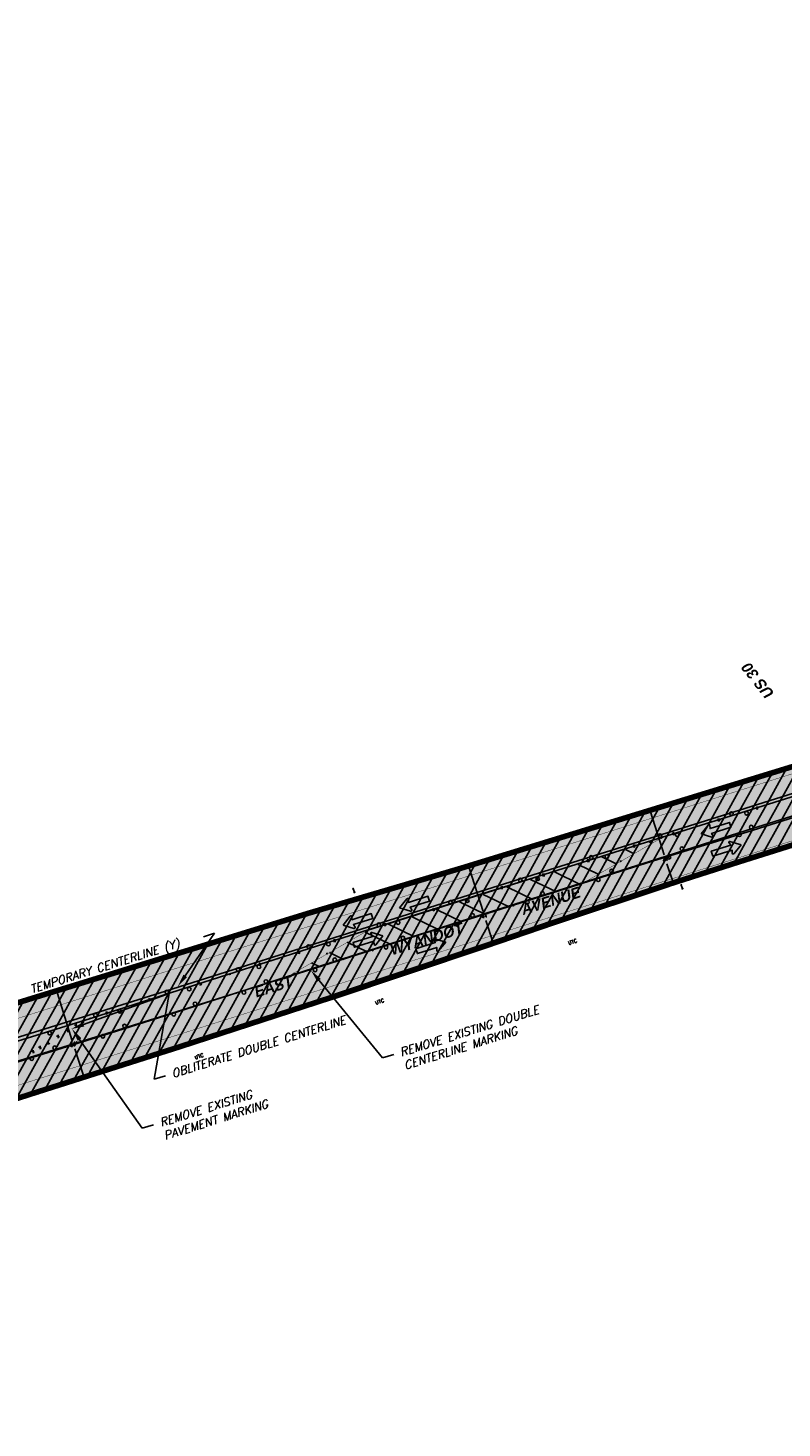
# Model space of a CAD drawing. Header units: feet. Extents: x 0 to 1837476, y 0 to 429622.
# Tile 14 of 33: x 1762995 to 1763408, y 426044 to 426810. Entities that reach past the tile are written whole.
import ezdxf
from ezdxf import colors
from ezdxf.entities.mleader import LeaderData, LeaderLine
from ezdxf.math import Vec2, Vec3

# ---------------------------------------------------------------- set-up
doc = ezdxf.new("R2010")
doc.units = ezdxf.units.FT
doc.header["$MEASUREMENT"] = 0
for name, color, linetype in [('A-DETL-ANNO', 2, 'Continuous'), ('C-ANNO-TABL-TITL', 4, 'Continuous'), ('C-PAVEMENT-MARKING', 4, 'Continuous'), ('C-PAVEMENT-REFLECTORS', 4, 'Continuous'), ('C-PROJECT LIMITS', 3, 'Continuous'), ('HATCH', 4, 'Continuous'), ('MOT HATCH PH 1', 4, 'Continuous'), ('MOT HATCH PH 2', 3, 'Continuous'), ('MOT HATCH PH 3', 1, 'Continuous'), ('SIGN', 7, 'Continuous')]:
    doc.layers.add(name, color=color, linetype=linetype)
doc.styles.add('BCI Existing', font='simplex.shx', dxfattribs={"width": 0.75, "oblique": 15, "height": 0.08, "bigfont": 'bigfont.shx'})
doc.styles.add('L100', font='simplex.shx', dxfattribs={"height": 0.1, "bigfont": 'bigfont.shx'})
doc.styles.add('Matchline', font='bold.shx', dxfattribs={"oblique": 10, "height": 0.18})
doc.styles.add('STATION', font='ROMANS.shx', dxfattribs={"oblique": 15})

msp = doc.modelspace()

# ---------------------------------------------------------------- hatches: boundary and pattern name
at = {"layer": 'C-PAVEMENT-MARKING', "transparency": 33554687}
h = msp.add_hatch(dxfattribs=at)
h.set_pattern_fill('ANSI31', color=256, scale=75, angle=109)
h.paths.add_polyline_path([(1763136.52, 426290.14), (1763180.89, 426315.68), (1763342.31, 426366.65), (1763298, 426341.32)])
at = {"layer": 'C-PAVEMENT-REFLECTORS', "transparency": 33554687}
h = msp.add_hatch(color=256, dxfattribs=at)
h.dxf.hatch_style = 1
h.paths.add_polyline_path([(1763342.01, 426366.11), (1763342.95, 426366.43), (1763342.63, 426367.37), (1763341.7, 426367.05)])
h = msp.add_hatch(color=256, dxfattribs=at)
h.dxf.hatch_style = 1
h.paths.add_polyline_path([(1763319.69, 426353.36), (1763320.63, 426353.68), (1763320.31, 426354.62), (1763319.37, 426354.3)])
h = msp.add_hatch(color=256, dxfattribs=at)
h.dxf.hatch_style = 1
h.paths.add_polyline_path([(1763345.21, 426355.5), (1763346.15, 426355.82), (1763345.84, 426356.76), (1763344.9, 426356.44)])
h = msp.add_hatch(color=256, dxfattribs=at)
h.dxf.hatch_style = 1
h.paths.add_polyline_path([(1763257.81, 426339.36), (1763258.74, 426339.67), (1763258.43, 426340.61), (1763257.49, 426340.3)])
h = msp.add_hatch(color=256, dxfattribs=at)
h.dxf.hatch_style = 1
h.paths.add_polyline_path([(1763297.57, 426340.39), (1763298.51, 426340.71), (1763298.2, 426341.65), (1763297.26, 426341.33)])
h = msp.add_hatch(color=256, dxfattribs=at)
h.dxf.hatch_style = 1
h.paths.add_polyline_path([(1763260.93, 426329.03), (1763261.86, 426329.35), (1763261.55, 426330.29), (1763260.61, 426329.97)])
h = msp.add_hatch(color=256, dxfattribs=at)
h.dxf.hatch_style = 1
h.paths.add_polyline_path([(1763180.48, 426315.05), (1763181.41, 426315.36), (1763181.1, 426316.3), (1763180.16, 426315.98)])
h = msp.add_hatch(color=256, dxfattribs=at)
h.dxf.hatch_style = 1
h.paths.add_polyline_path([(1763158.86, 426302.76), (1763159.8, 426303.08), (1763159.49, 426304.02), (1763158.55, 426303.7)])
h = msp.add_hatch(color=256, dxfattribs=at)
h.dxf.hatch_style = 1
h.paths.add_polyline_path([(1763183.87, 426304.51), (1763184.81, 426304.82), (1763184.5, 426305.76), (1763183.56, 426305.45)])
h = msp.add_hatch(color=256, dxfattribs=at)
h.dxf.hatch_style = 1
h.paths.add_polyline_path([(1763105.8, 426291.49), (1763106.74, 426291.8), (1763106.42, 426292.74), (1763105.48, 426292.43)])
h = msp.add_hatch(color=256, dxfattribs=at)
h.dxf.hatch_style = 1
h.paths.add_polyline_path([(1763136.46, 426289.78), (1763137.39, 426290.09), (1763137.08, 426291.03), (1763136.14, 426290.72)])
h = msp.add_hatch(color=256, dxfattribs=at)
h.dxf.hatch_style = 1
h.paths.add_polyline_path([(1763067.46, 426279.41), (1763068.4, 426279.72), (1763068.09, 426280.66), (1763067.15, 426280.35)])
h = msp.add_hatch(color=256, dxfattribs=at)
h.dxf.hatch_style = 1
h.paths.add_polyline_path([(1763108.97, 426281.1), (1763109.91, 426281.41), (1763109.59, 426282.35), (1763108.65, 426282.03)])
h = msp.add_hatch(color=256, dxfattribs=at)
h.dxf.hatch_style = 1
h.paths.add_polyline_path([(1763029.3, 426267.27), (1763030.24, 426267.59), (1763029.92, 426268.53), (1763028.99, 426268.21)])
h = msp.add_hatch(color=256, dxfattribs=at)
h.dxf.hatch_style = 1
h.paths.add_polyline_path([(1763032.38, 426256.81), (1763033.32, 426257.12), (1763033.01, 426258.06), (1763032.07, 426257.74)])
at = {"layer": 'HATCH', "true_color": 0xe7e8e9, "transparency": 33554457}
h = msp.add_hatch(color=254, dxfattribs=at)
h.dxf.hatch_style = 1
h.paths.add_polyline_path([(1760925.01, 425620.93), (1761185.21, 425702.35), (1761203.98, 425711.87), (1761219.39, 425720.27), (1761228.96, 425724.52), (1761251.35, 425731.04), (1761262.52, 425734.03), (1761281.08, 425738.04), (1761281.08, 425736.04), (1761301.08, 425736.04), (1761301.07, 425738.78), (1761302.12, 425738.99), (1761312.83, 425742.04), (1761397.96, 425768.83), (1761466.39, 425790.61), (1761562.38, 425821.41), (1761699.77, 425868.8), (1761756.39, 425888.42), (1761787.45, 425899.26), (1761818.41, 425910.67), (1761825.89, 425913.07), (1761843.43, 425919.36), (1761874.92, 425929.77), (1761912.84, 425941.83), (1761971.63, 425960.18), (1762008.95, 425971.74), (1762015.62, 425973.81), (1762017.99, 425966.17), (1762027.54, 425969.13), (1762025.17, 425976.77), (1762028.77, 425977.88), (1762090.66, 425997.08), (1762189.79, 426028.22), (1762250.38, 426047.37), (1762305.08, 426065.36), (1762391.07, 426092.17), (1762413.99, 426099.16), (1762414.53, 426077.68), (1762424.46, 426080.74), (1762423.85, 426102.16), (1762489.66, 426122.28), (1762572.1, 426147.24), (1762617.67, 426162.94), (1762621.84, 426154.67), (1762695.76, 426176.4), (1762709.46, 426180.41), (1762732.51, 426187.64), (1762748.94, 426191.7), (1762749.47, 426192.01), (1762749.65, 426192.88), (1762747.07, 426202.32), (1762894.03, 426247.08), (1763148.56, 426325.28), (1763232.65, 426350.13), (1763489.42, 426428.89), (1763677.45, 426490.96), (1763751.88, 426515.71), (1763797.08, 426530.13), (1763811.81, 426535.02), (1763811.75, 426534.42), (1763814.47, 426527.23), (1763945.11, 426567.8), (1763943.18, 426574.9), (1763971.62, 426583.36), (1764000.24, 426591.78), (1764070.84, 426612.65), (1764106.36, 426623), (1764144.31, 426634.01), (1764188.44, 426647.04), (1764231.09, 426659.62), (1764240.69, 426662.43), (1764350.53, 426694.46), (1764373.79, 426701.21), (1764494.76, 426738.55), (1764486.3, 426737.9), (1764483.37, 426738.18), (1764411.12, 426715.85), (1764408.46, 426724.46), (1764402.15, 426723.55), (1764402.16, 426723.57), (1764408.47, 426724.47), (1764411.12, 426715.87), (1764483.37, 426738.18), (1764483.37, 426738.18), (1764411.12, 426715.88), (1764408.47, 426724.48), (1764402.16, 426723.58), (1764402.9, 426725.89), (1764462.81, 426744.35), (1764470.58, 426740.97), (1764479.36, 426738.55), (1764486.29, 426737.91), (1764494.82, 426738.58), (1764538.73, 426752.24), (1764582.64, 426765.9), (1764585.62, 426767.48), (1764588.23, 426769.23), (1764591.16, 426771.36), (1764594.94, 426774.44), (1764597.68, 426776.94), (1764600.18, 426779.52), (1764601.23, 426780.78), (1764604.37, 426778.29), (1764608.09, 426783), (1764604.96, 426785.48), (1764605.34, 426785.99), (1764606.53, 426787.63), (1764607.44, 426788.92), (1764680.19, 426810.33), (1764683.06, 426809.04), (1764688.04, 426807.1), (1764691.03, 426806.31), (1764693.25, 426805.9), (1764698.13, 426805.39), (1764702.25, 426805.35), (1764710.11, 426805.96), (1764723.58, 426756), (1764683.86, 426750.81), (1764674.28, 426749.28), (1764668.29, 426747.2), (1764664.24, 426744.8), (1764658.64, 426740.8), (1764612.56, 426725.31), (1764613.17, 426723.41), (1764600.25, 426719.07), (1764600.15, 426719.11), (1764597.44, 426719.72), (1764595.24, 426720.04), (1764592.85, 426720.22), (1764590.98, 426720.23), (1764588.48, 426720.05), (1764586.7, 426719.79), (1764585.04, 426719.45), (1764668.27, 426747.2), (1764664.23, 426744.81), (1764658.11, 426740.42), (1764654.45, 426737.15), (1764651, 426733.31), (1764649.57, 426731.43), (1764648.18, 426729.04), (1764647.64, 426727.7), (1764647, 426724.98), (1764646.92, 426724.32), (1764610.59, 426712.17), (1764609.73, 426713.34), (1764608.43, 426714.7), (1764606.38, 426716.34), (1764604.73, 426717.35), (1764603.28, 426718.05), (1764601.71, 426718.58), (1764600.14, 426719.11), (1764597.44, 426719.72), (1764595.24, 426720.04), (1764592.85, 426720.22), (1764590.98, 426720.22), (1764588.48, 426720.05), (1764586.7, 426719.79), (1764585.04, 426719.45), (1764584.19, 426719.23), (1764557.37, 426711.58), (1764505.63, 426695.61), (1764475.53, 426685.84), (1764471.49, 426683.74), (1764466.8, 426679.96), (1764419.03, 426665.1), (1764406.77, 426658.14), (1764399.53, 426660.09), (1764388.6, 426658.76), (1764475.46, 426685.82), (1764471.49, 426683.74), (1764465.9, 426679.23), (1764461.64, 426674.08), (1764459.52, 426669.21), (1764458.64, 426664.96), (1764416.31, 426651.69), (1764416.01, 426652.36), (1764414.27, 426653.78), (1764410.31, 426657.2), (1764399.5, 426660.08), (1764388.57, 426658.76), (1764364.78, 426650.79), (1764273.8, 426622.07), (1764244.87, 426613.11), (1764189.79, 426596.61), (1764159.69, 426587.44), (1764132.54, 426578.86), (1764075.44, 426560.82), (1764015.66, 426541.93), (1763999.24, 426536.29), (1763991.6, 426533.91), (1763990.95, 426534.26), (1763989.88, 426539.02), (1763988.19, 426544.53), (1763988.1, 426544.64), (1763987.96, 426544.65), (1763892.08, 426514.82), (1763835.39, 426497.02), (1763828.33, 426494.72), (1763830.52, 426487.3), (1763816, 426482.98), (1763767.4, 426468.53), (1763691.25, 426445.57), (1763618.36, 426425.06), (1763529.63, 426399.37), (1763519.9, 426396.28), (1763401.18, 426358.69), (1763385.03, 426353.59), (1763346.03, 426341.23), (1763283.39, 426320.38), (1763245.53, 426307.57), (1763161.54, 426279.28), (1763079.02, 426252.54), (1763000.82, 426227.65), (1762959.11, 426214.44), (1762912.32, 426199.71), (1762837.87, 426176.76), (1762757.69, 426150.49), (1762752.91, 426141.25), (1762750.84, 426132.41), (1762696.09, 426114.78), (1762690.11, 426117.62), (1762684.09, 426119.79), (1762675.68, 426121.2), (1762667.81, 426120.56), (1762659.57, 426118.56), (1762633.72, 426110.49), (1762559.04, 426087.41), (1762532.2, 426079.37), (1762529.38, 426087.9), (1762425.99, 426055.65), (1762426.17, 426052.86), (1762398.87, 426044.3), (1762400.36, 426040.09), (1762339.25, 426018.76), (1762339.3, 426018.3), (1762319.07, 426012.3), (1762315.19, 426022.49), (1762242.14, 425998.27), (1762245.1, 425987.66), (1762228.74, 425983.44), (1762191.34, 425970.84), (1762180.6, 425968.22), (1762161.51, 425962.39), (1762118.83, 425946.82), (1762117.97, 425949.69), (1761886.36, 425880.95), (1761887.2, 425878.07), (1761802.45, 425853.33), (1761698.6, 425824.01), (1761645.2, 425808.68), (1761643.56, 425814.09), (1761674.32, 425823.38), (1761673.45, 425826.25), (1761616.02, 425808.9), (1761616.88, 425806.03), (1761643.56, 425814.09), (1761645.19, 425808.68), (1761636.75, 425806.05), (1761614.36, 425798.78), (1761591.98, 425791.48), (1761589.7, 425799.17), (1761542.29, 425785.13), (1761482.74, 425766.42), (1761435.9, 425751.76), (1761437.25, 425747.44), (1761406.56, 425737.93), (1761365.59, 425725.97), (1761297.29, 425704.26), (1761291.53, 425702.52), (1761209.99, 425677.11), (1761096.21, 425641.57), (1761036.89, 425623.05), (1760994.7, 425609.88), (1760934.34, 425590.95)])
at = {"layer": 'MOT HATCH PH 1', "transparency": 33554687}
h = msp.add_hatch(dxfattribs=at)
h.set_pattern_fill('ANSI31', color=256, scale=45, angle=16)
h.paths.add_polyline_path([(1760925.01, 425620.93), (1760985.56, 425639.91), (1761089.08, 425672.35), (1761185.21, 425702.35), (1761203.98, 425711.87), (1761219.39, 425720.27), (1761228.96, 425724.52), (1761251.35, 425731.04), (1761262.52, 425734.03), (1761265.59, 425734.74), (1761273.38, 425736.38), (1761281.08, 425738.04), (1761288.37, 425737.87), (1761295.75, 425738.04), (1761302.12, 425738.99), (1761312.83, 425742.04), (1761397.96, 425768.83), (1761466.39, 425790.61), (1761562.48, 425821.44), (1761633.61, 425845.94), (1761699.77, 425868.8), (1761756.39, 425888.42), (1761787.45, 425899.26), (1761818.41, 425910.67), (1761825.89, 425913.07), (1761843.43, 425919.36), (1761874.92, 425929.77), (1761876.38, 425930.24), (1761912.84, 425941.83), (1761971.63, 425960.18), (1762008.95, 425971.74), (1762090.66, 425997.08), (1762100.08, 426000.02), (1762189.79, 426028.22), (1762216.58, 426036.68), (1762250.38, 426047.37), (1762300.41, 426063.19), (1762373.17, 426086.86), (1762380.55, 426089.17), (1762391.07, 426092.17), (1762489.66, 426122.28), (1762572.1, 426147.24), (1762617.67, 426162.94), (1762621.84, 426154.67), (1762695.76, 426176.4), (1762709.46, 426180.41), (1762732.51, 426187.64), (1762748.94, 426191.7), (1762749.47, 426192.01), (1762749.67, 426192.82), (1762747.15, 426202.02), (1762894.03, 426247.08), (1762945.81, 426262.98), (1762999.55, 426280), (1763065.78, 426300.47), (1763148.56, 426325.28), (1763232.65, 426350.13), (1763332.76, 426380.2), (1763367.45, 426390.93), (1763489.42, 426428.89), (1763519.38, 426438.21), (1763606.59, 426467.32), (1763677.45, 426490.96), (1763797.08, 426530.13), (1763811.75, 426534.42), (1763814.47, 426527.23), (1763845.83, 426537.33), (1763889.38, 426550.71), (1763945.04, 426567.75), (1763943.18, 426574.9), (1763971.62, 426583.36), (1764000.24, 426591.78), (1764070.84, 426612.65), (1764144.31, 426634.01), (1764231.09, 426659.62), (1764240.69, 426662.43), (1764350.53, 426694.46), (1764373.79, 426701.21), (1764381.9, 426704.73), (1764394.13, 426713.31), (1764400.55, 426720.78), (1764402.9, 426725.89), (1764462.81, 426744.35), (1764468.19, 426741.83), (1764472.97, 426740.1), (1764479.36, 426738.55), (1764486.29, 426737.91), (1764494.82, 426738.58), (1764538.73, 426752.24), (1764578.98, 426764.78), (1764584.01, 426766.56), (1764588.23, 426769.23), (1764592.85, 426772.68), (1764598.51, 426777.76), (1764603.26, 426783.26), (1764607.44, 426788.92), (1764680.19, 426810.33), (1764688.04, 426807.1), (1764694.56, 426805.71), (1764699.38, 426805.32), (1764703.82, 426805.43), (1764709.08, 426806.25), (1764713.95, 426790.5), (1764602.97, 426756.64), (1764496.03, 426722.52), (1764379.06, 426685.84), (1764236.38, 426641.55), (1764150.25, 426614.86), (1764084.29, 426594.4), (1763911.5, 426544.7), (1763773.82, 426502.64), (1763757.35, 426497.03), (1763688.3, 426475.65), (1763679.66, 426472.2), (1763671.65, 426470.52), (1763610.44, 426451.3), (1763523.4, 426423.64), (1763385.81, 426380.49), (1763337.15, 426365.41), (1763275.17, 426345.84), (1763240.02, 426334.93), (1763153.49, 426307.48), (1763078.08, 426283.31), (1763029.62, 426267.95), (1762951.92, 426243.79), (1762899.58, 426227.27), (1762828.89, 426205.22), (1762800.22, 426196.49), (1762653.17, 426152.46), (1762549.01, 426119.21), (1762488.91, 426100.6), (1762404.88, 426074.71), (1762384.72, 426068.34), (1762308.14, 426044.33), (1762255.05, 426027.83), (1762197.19, 426009.4), (1762139.23, 425991.71), (1762105.64, 425981.44), (1762034.59, 425959.08), (1761977.85, 425941.34), (1761882, 425911.16), (1761792.78, 425881.43), (1761638.4, 425829.46), (1761586.22, 425811.96), (1761567.61, 425805.32), (1761540.48, 425796.69), (1761479.25, 425777.57), (1761402.42, 425753.26), (1761305.53, 425723.16), (1761208.12, 425692.81), (1761092.83, 425656.71), (1760990.15, 425624.59), (1760929.84, 425605.64)])
at = {"layer": 'MOT HATCH PH 2', "transparency": 33554687}
h = msp.add_hatch(dxfattribs=at)
h.set_pattern_fill('ANSI31', color=256, scale=45, angle=16)
h.paths.add_polyline_path([(1760934.34, 425590.95), (1760994.13, 425609.71), (1761036.89, 425623.05), (1761096.21, 425641.57), (1761209.99, 425677.11), (1761291.53, 425702.52), (1761297.29, 425704.26), (1761361.88, 425724.84), (1761386.74, 425732.36), (1761407.08, 425738.03), (1761437.62, 425745.76), (1761467.35, 425752.81), (1761485.36, 425757.52), (1761496.14, 425760.66), (1761507.7, 425764.49), (1761526.51, 425771.78), (1761533.13, 425774.39), (1761537.75, 425775.98), (1761546.62, 425778.53), (1761553.7, 425780.12), (1761562.98, 425781.6), (1761573.16, 425784.96), (1761614.36, 425798.78), (1761636.75, 425806.05), (1761663.79, 425814.18), (1761698.6, 425824.01), (1761714.35, 425828.41), (1761771.98, 425844.64), (1761802.45, 425853.33), (1761891.12, 425879.21), (1761955.63, 425898.66), (1762011.29, 425914.76), (1762044.38, 425924.72), (1762120.72, 425947.38), (1762158.96, 425961.32), (1762161.51, 425962.39), (1762180.6, 425968.22), (1762186.91, 425969.84), (1762228.74, 425983.44), (1762240.91, 425986.49), (1762245.08, 425987.57), (1762256.78, 425990.91), (1762296.53, 426004.59), (1762319.07, 426012.3), (1762339.3, 426018.3), (1762339.25, 426018.76), (1762400.36, 426040.09), (1762401.39, 426037.65), (1762430.03, 426046.47), (1762429.01, 426049.65), (1762426.29, 426050.91), (1762425.99, 426055.65), (1762529.38, 426087.9), (1762532.2, 426079.37), (1762592.5, 426097.82), (1762633.72, 426110.49), (1762659.57, 426118.56), (1762667.81, 426120.56), (1762675.68, 426121.2), (1762684.09, 426119.79), (1762690.11, 426117.62), (1762696.09, 426114.78), (1762750.84, 426132.41), (1762752.91, 426141.25), (1762757.69, 426150.49), (1762837.87, 426176.76), (1762912.32, 426199.71), (1762959.11, 426214.44), (1763000.82, 426227.65), (1763079.02, 426252.54), (1763161.54, 426279.28), (1763245.53, 426307.57), (1763283.39, 426320.38), (1763346.03, 426341.23), (1763385.03, 426353.59), (1763401.18, 426358.69), (1763519.9, 426396.28), (1763529.63, 426399.37), (1763618.36, 426425.06), (1763691.25, 426445.57), (1763767.4, 426468.53), (1763816, 426482.98), (1763830.52, 426487.3), (1763837.09, 426486.32), (1763842.31, 426484.12), (1763849.92, 426481.73), (1763845.33, 426487.72), (1763841.86, 426490.52), (1763838.12, 426493.28), (1763835.86, 426495.03), (1763835.05, 426496.37), (1763835.39, 426497.02), (1763851.77, 426502.24), (1763877.34, 426510.15), (1763904.06, 426518.52), (1763955, 426534.46), (1763987.96, 426544.65), (1763988.19, 426544.53), (1763989.88, 426539.02), (1763990.95, 426534.26), (1763991.6, 426533.91), (1763999.24, 426536.29), (1764015.66, 426541.93), (1764075.44, 426560.82), (1764132.54, 426578.86), (1764159.69, 426587.44), (1764189.79, 426596.61), (1764244.87, 426613.11), (1764273.8, 426622.07), (1764364.78, 426650.79), (1764388.57, 426658.76), (1764399.5, 426660.08), (1764410.31, 426657.2), (1764416.01, 426652.36), (1764416.31, 426651.69), (1764458.64, 426664.96), (1764459.52, 426669.21), (1764461.64, 426674.08), (1764465.9, 426679.23), (1764471.49, 426683.74), (1764475.53, 426685.84), (1764505.63, 426695.61), (1764557.37, 426711.58), (1764584.19, 426719.23), (1764585.04, 426719.45), (1764586.7, 426719.79), (1764588.48, 426720.05), (1764590.98, 426720.22), (1764592.85, 426720.22), (1764595.24, 426720.04), (1764597.44, 426719.72), (1764600.14, 426719.11), (1764601.71, 426718.58), (1764603.28, 426718.05), (1764604.73, 426717.35), (1764606.38, 426716.34), (1764608.43, 426714.7), (1764609.19, 426713.93), (1764609.73, 426713.34), (1764610.59, 426712.17), (1764646.92, 426724.32), (1764647, 426724.98), (1764647.64, 426727.7), (1764648.18, 426729.04), (1764649.57, 426731.43), (1764651, 426733.31), (1764654.45, 426737.15), (1764658.11, 426740.42), (1764664.24, 426744.8), (1764668.29, 426747.2), (1764674.28, 426749.28), (1764683.86, 426750.81), (1764713.8, 426755.06), (1764723.59, 426756.18), (1764717.11, 426780.22), (1764607.61, 426745.99), (1764499.34, 426712.04), (1764382.04, 426676.29), (1764247.12, 426634.28), (1764153.1, 426604.86), (1764112.21, 426592.27), (1763912.67, 426534.06), (1763803.28, 426500.64), (1763716.43, 426473.28), (1763638, 426448.73), (1763613.43, 426440.68), (1763526.5, 426413.94), (1763389.4, 426370.97), (1763340.33, 426355.34), (1763278.3, 426335.64), (1763242.92, 426324.45), (1763156.75, 426296.79), (1763073.62, 426270.66), (1763032.72, 426257.88), (1762988.65, 426244.17), (1762954.01, 426233.12), (1762903.1, 426216.91), (1762832.4, 426194.35), (1762803.3, 426185.15), (1762649.01, 426137.44), (1762552.05, 426107.57), (1762491.01, 426088.2), (1762387.26, 426055.79), (1762311.26, 426031.81), (1762200.46, 425998.04), (1762109.7, 425969.59), (1762004.42, 425936.74), (1762000.7, 425948.48), (1761977.85, 425941.34), (1761882, 425911.16), (1761792.78, 425881.43), (1761706.12, 425852.28), (1761638.4, 425829.46), (1761586.22, 425811.96), (1761540.48, 425796.69), (1761479.25, 425777.57), (1761402.42, 425753.26), (1761305.53, 425723.16), (1761208.12, 425692.81), (1761092.83, 425656.71), (1760990.15, 425624.59), (1760929.86, 425605.59)])
at = {"layer": 'MOT HATCH PH 3', "transparency": 33554687}
h = msp.add_hatch(dxfattribs=at)
h.set_pattern_fill('ANSI31', color=256, scale=45, angle=16)
h.paths.add_polyline_path([(1762000.7, 425948.48), (1762034.59, 425959.08), (1762105.64, 425981.44), (1762139.23, 425991.71), (1762197.19, 426009.4), (1762255.05, 426027.83), (1762308.14, 426044.33), (1762384.72, 426068.34), (1762404.88, 426074.71), (1762488.91, 426100.6), (1762549.01, 426119.21), (1762653.17, 426152.46), (1762800.22, 426196.49), (1762828.89, 426205.22), (1762899.58, 426227.27), (1762951.92, 426243.79), (1763029.62, 426267.95), (1763078.08, 426283.31), (1763153.49, 426307.48), (1763240.02, 426334.93), (1763275.17, 426345.84), (1763337.15, 426365.41), (1763385.81, 426380.49), (1763523.4, 426423.64), (1763610.44, 426451.3), (1763671.65, 426470.52), (1763757.35, 426497.03), (1763773.82, 426502.64), (1763909.69, 426543.61), (1764009.55, 426572.74), (1764109.41, 426601.87), (1764150.25, 426614.86), (1764236.38, 426641.55), (1764379.06, 426685.84), (1764496.03, 426722.52), (1764579.54, 426749.02), (1764602.97, 426756.64), (1764713.95, 426790.5), (1764717.11, 426780.22), (1764607.61, 426745.99), (1764581.9, 426738.37), (1764499.34, 426712.04), (1764382.04, 426676.29), (1764247.12, 426634.28), (1764153.1, 426604.86), (1764112.21, 426592.27), (1764012.44, 426563.16), (1763912.67, 426534.06), (1763803.28, 426500.64), (1763759.99, 426486.81), (1763716.43, 426473.28), (1763638, 426448.73), (1763613.43, 426440.68), (1763526.5, 426413.94), (1763389.4, 426370.97), (1763340.33, 426355.34), (1763278.3, 426335.64), (1763156.75, 426296.79), (1763073.62, 426270.66), (1762994.9, 426245.84), (1762954.01, 426233.12), (1762903.1, 426216.91), (1762832.4, 426194.35), (1762803.3, 426185.15), (1762649.01, 426137.44), (1762552.05, 426107.57), (1762491.01, 426088.2), (1762387.26, 426055.79), (1762311.26, 426031.81), (1762258.59, 426015.77), (1762200.46, 425998.04), (1762146.73, 425981.52), (1762109.7, 425969.59), (1762038.15, 425946.96), (1762004.42, 425936.74)])

# ---------------------------------------------------------------- linework, layer by layer
at = {"layer": 'A-DETL-ANNO'}
for p, q in [((1763336.39, 426381.14, -519.25), (1763343.85, 426357.46, -519.25)), ((1763348.73, 426342.26, -519.25), (1763345.41, 426352.5, -519.25)), ((1763236.97, 426350.97, -519.25), (1763244.69, 426326.49, -519.25)), ((1763250.15, 426309.39, -519.25), (1763246.24, 426321.52, -519.25)), ((1763011.6, 426281.53, -519.25), (1763019.53, 426256.16, -519.25)), ((1763025.58, 426237.17, -519.25), (1763021.08, 426251.19, -519.25))]:
    msp.add_line(p, q, dxfattribs=at)
for points in [[(1763336.73, 426378.46, -519.25), (1763337.53, 426378.71, -519.25), (1763336.38, 426380.97, -519.25)], [(1763237.26, 426348.46, -519.25), (1763238.06, 426348.71, -519.25), (1763236.91, 426350.97, -519.25)], [(1763347.6, 426344.39, 851.7), (1763348.4, 426344.64, 851.7), (1763348.75, 426342.13, 851.7)], [(1763249, 426311.62, 851.7), (1763249.79, 426311.87, 851.7), (1763250.14, 426309.36, 851.7)], [(1763011.49, 426280.48, -519.25), (1763012.29, 426280.72, -519.25), (1763011.15, 426282.99, -519.25)], [(1763024.89, 426237.93, 851.7), (1763025.68, 426238.18, 851.7), (1763026.03, 426235.67, 851.7)]]:
    msp.add_solid(points, dxfattribs=at)
at = {"layer": 'C-PAVEMENT-MARKING', "const_width": 0.2, "elevation": 849.96}
for points in [[(1763794.02, 426521.87), (1762796.11, 426206.77)], [(1763773.86, 426502.92), (1763180.89, 426315.68)], [(1763800.95, 426499.93), (1763345.33, 426356.09)], [(1763804.56, 426488.49), (1762806.65, 426173.4)], [(1763297.78, 426341.1), (1762803.04, 426184.84)], [(1763133.21, 426300.63), (1762799.73, 426195.33)]]:
    msp.add_lwpolyline(points, dxfattribs=at)
at = {"layer": 'C-PAVEMENT-MARKING', "const_width": 0.2}
for points in [[(1763297.89, 426341.13), (1763342.25, 426366.68)], [(1763180.89, 426315.68), (1763136.52, 426290.14)]]:
    msp.add_lwpolyline(points, dxfattribs=at)
at = {"layer": 'HATCH', "lineweight": 80}
for points in [[(1762391.07, 426092.17), (1762489.66, 426122.28), (1762572.1, 426147.24), (1762617.67, 426162.94), (1762621.84, 426154.67), (1762695.76, 426176.4), (1762709.46, 426180.41), (1762732.51, 426187.64), (1762748.94, 426191.7), (1762749.47, 426192.01), (1762749.65, 426192.88), (1762747.07, 426202.32), (1762894.03, 426247.08), (1763148.56, 426325.28), (1763232.65, 426350.13), (1763489.42, 426428.89), (1763677.45, 426490.96), (1763751.88, 426515.71), (1763797.08, 426530.13), (1763811.81, 426535.02), (1763811.75, 426534.42), (1763814.47, 426527.23), (1763945.11, 426567.8)], [(1763830.52, 426487.3), (1763816, 426482.98), (1763767.4, 426468.53), (1763691.25, 426445.57), (1763618.36, 426425.06), (1763529.63, 426399.37), (1763519.9, 426396.28), (1763401.18, 426358.69), (1763385.03, 426353.59), (1763346.03, 426341.23), (1763283.39, 426320.38), (1763245.53, 426307.57), (1763161.54, 426279.28), (1763079.02, 426252.54), (1763000.82, 426227.65), (1762959.11, 426214.44)]]:
    msp.add_lwpolyline(points, dxfattribs=at)
at = {"layer": 'MOT HATCH PH 1', "elevation": -519.25}
for points in [[(1762404.88, 426074.71), (1762488.91, 426100.6), (1762549.01, 426119.21), (1762653.17, 426152.46), (1762800.22, 426196.49), (1762899.58, 426227.27), (1762951.92, 426243.79), (1763029.62, 426267.95), (1763078.08, 426283.31), (1763153.49, 426307.48), (1763240.02, 426334.93), (1763275.17, 426345.84), (1763337.15, 426365.41), (1763385.81, 426380.49), (1763523.4, 426423.64), (1763610.44, 426451.3), (1763671.65, 426470.52), (1763679.53, 426472.8), (1763688.3, 426475.65), (1763712.76, 426483.29), (1763757.35, 426497.03), (1763773.82, 426502.64), (1763911.5, 426544.7)], [(1762802.5, 426185.69), (1762803.43, 426185.97), (1762902.86, 426216.78), (1762955.21, 426233.29), (1763032.91, 426257.45), (1763081.42, 426272.83), (1763156.83, 426297), (1763243.31, 426324.44), (1763278.45, 426335.34), (1763340.43, 426354.92), (1763389.08, 426369.99), (1763526.71, 426413.15), (1763613.75, 426440.81), (1763674.82, 426459.99), (1763682.76, 426462.28), (1763691.64, 426465.17), (1763716.02, 426472.78), (1763760.74, 426486.57), (1763777.2, 426492.17), (1763802.86, 426500.01)], [(1763016.41, 426261.58), (1763018.02, 426260.74)], [(1763017.25, 426262.03), (1763017.21, 426260.34)], [(1763020.97, 426264.42), (1763022.58, 426263.57)], [(1763021.81, 426264.87), (1763021.76, 426263.17)], [(1763024.59, 426266.48), (1763026.2, 426265.64)], [(1763025.44, 426266.93), (1763025.39, 426265.23)], [(1763002.06, 426252.81), (1763002.01, 426251.11)], [(1763005.72, 426254.87), (1763007.33, 426254.02)], [(1763006.56, 426255.32), (1763006.51, 426253.62)], [(1763011.1, 426258.4), (1763012.71, 426257.55)], [(1763011.94, 426258.85), (1763011.89, 426257.15)], [(1762997.38, 426250.16), (1762999, 426249.32)], [(1762998.23, 426250.61), (1762998.18, 426248.92)], [(1763001.21, 426252.36), (1763002.82, 426251.51)]]:
    msp.add_lwpolyline(points, dxfattribs=at)
for points in [[(1763364.15, 426368.91), (1763368.09, 426373.88, -0.581776), (1763368.96, 426373.74), (1763369, 426371.91), (1763379.63, 426375.23), (1763380.46, 426372.58), (1763369.85, 426369.26), (1763370.79, 426367.79, -0.736529), (1763370.07, 426367.15)], [(1763386, 426363.04), (1763379.93, 426364.88, 0.581776), (1763379.29, 426364.28), (1763380.3, 426362.74), (1763369.67, 426359.42), (1763370.5, 426356.77), (1763381.1, 426360.08), (1763381.17, 426358.34, 0.736529), (1763382.13, 426358.22)]]:
    msp.add_lwpolyline(points, format="xyb", close=True, dxfattribs=at)
at = {"layer": 'MOT HATCH PH 1'}
for centre in [(1763389.02, 426380.3), (1763350.97, 426368.55), (1763312.52, 426356.55), (1763274.6, 426344.42), (1763235.99, 426332.33), (1763198.12, 426320.41), (1763159.97, 426308.58), (1763121.89, 426296.17), (1763083.71, 426283.98), (1763045.69, 426271.85), (1763007.28, 426259.86)]:
    msp.add_circle(centre, 1, dxfattribs=at)
at = {"layer": 'MOT HATCH PH 2'}
for points in [[(1763912.67, 426534.06), (1763803.28, 426500.64), (1763716.43, 426473.28), (1763638, 426448.73), (1763613.43, 426440.68), (1763526.5, 426413.94), (1763389.4, 426370.97), (1763340.33, 426355.34), (1763278.3, 426335.64), (1763242.92, 426324.45), (1763156.75, 426296.79), (1763073.62, 426270.66), (1763032.72, 426257.88), (1762988.65, 426244.17), (1762954.01, 426233.12), (1762903.1, 426216.91), (1762832.4, 426194.35), (1762803.3, 426185.15), (1762649.01, 426137.44), (1762552.05, 426107.57), (1762491.01, 426088.2), (1762387.26, 426055.79)], [(1762959.11, 426214.44), (1763000.82, 426227.65), (1763079.02, 426252.54), (1763161.54, 426279.28), (1763245.53, 426307.57), (1763283.39, 426320.38), (1763346.03, 426341.23), (1763385.03, 426353.59), (1763401.18, 426358.69), (1763519.9, 426396.28), (1763529.63, 426399.37), (1763618.36, 426425.06), (1763691.25, 426445.57), (1763767.4, 426468.53), (1763816, 426482.98), (1763830.52, 426487.3)]]:
    msp.add_lwpolyline(points, dxfattribs=at)
for points, elevation in [([(1763774.35, 426505.21), (1763756.23, 426499.56), (1763682.18, 426475.71), (1763610.08, 426453.15), (1763523.08, 426425.45), (1763385.11, 426381.9), (1763274.97, 426347.44), (1763237.29, 426335.59), (1763070.69, 426282.86), (1763004.89, 426262.13), (1762951.38, 426245.54), (1762898.69, 426229.07), (1762828.85, 426207.51), (1762798.38, 426198.07)], 849.96), ([(1763394.04, 426383.67), (1763395.42, 426382.49)], -519.25), ([(1763394.96, 426383.92), (1763394.54, 426382.27)], -519.25), ([(1763373.13, 426377.23), (1763374.52, 426376.05)], -519.25), ([(1763374.06, 426377.48), (1763373.64, 426375.83)], -519.25), ([(1763348.19, 426369.63), (1763349.58, 426368.45)], -519.25), ([(1763349.11, 426369.88), (1763348.69, 426368.23)], -519.25), ([(1763326.69, 426362.82), (1763328.08, 426361.64)], -519.25), ([(1763327.61, 426363.08), (1763327.19, 426361.43)], -519.25), ([(1763301.55, 426354.88), (1763302.94, 426353.7)], -519.25), ([(1763302.47, 426355.13), (1763302.05, 426353.49)], -519.25), ([(1763277.12, 426347.07), (1763278.51, 426345.9)], -519.25), ([(1763278.04, 426347.33), (1763277.62, 426345.68)], -519.25), ([(1763254.2, 426340), (1763255.58, 426338.82)], -519.25), ([(1763255.12, 426340.26), (1763254.7, 426338.61)], -519.25), ([(1763216.93, 426328.09), (1763218.32, 426326.91)], -519.25), ([(1763217.85, 426328.34), (1763217.43, 426326.7)], -519.25), ([(1763190.28, 426319.85), (1763191.67, 426318.68)], -519.25), ([(1763191.21, 426320.11), (1763190.79, 426318.46)], -519.25), ([(1763162.63, 426311.03), (1763164.01, 426309.85)], -519.25), ([(1763163.55, 426311.28), (1763163.13, 426309.64)], -519.25), ([(1763143.12, 426304.67), (1763144.51, 426303.49)], -519.25), ([(1763144.04, 426304.92), (1763143.62, 426303.28)], -519.25), ([(1763121.79, 426298.18), (1763123.18, 426297.01)], -519.25), ([(1763122.71, 426298.44), (1763122.29, 426296.79)], -519.25), ([(1763089.22, 426287.39), (1763090.6, 426286.22)], -519.25), ([(1763090.14, 426287.65), (1763089.72, 426286)], -519.25), ([(1763061.36, 426278.78), (1763062.74, 426277.6)], -519.25), ([(1763062.28, 426279.03), (1763061.86, 426277.39)], -519.25), ([(1763037.81, 426271.43), (1763039.2, 426270.25)], -519.25), ([(1763038.73, 426271.68), (1763038.31, 426270.04)], -519.25), ([(1763016.41, 426261.58), (1763018.02, 426260.74)], -519.25), ([(1763017.25, 426262.03), (1763017.21, 426260.34)], -519.25), ([(1763020.97, 426264.42), (1763022.58, 426263.57)], -519.25), ([(1763021.81, 426264.87), (1763021.76, 426263.17)], -519.25), ([(1763024.59, 426266.48), (1763026.2, 426265.64)], -519.25), ([(1763025.44, 426266.93), (1763025.39, 426265.23)], -519.25), ([(1763002.06, 426252.81), (1763002.01, 426251.11)], -519.25), ([(1763005.72, 426254.87), (1763007.33, 426254.02)], -519.25), ([(1763006.56, 426255.32), (1763006.51, 426253.62)], -519.25), ([(1763011.1, 426258.4), (1763012.71, 426257.55)], -519.25), ([(1763011.94, 426258.85), (1763011.89, 426257.15)], -519.25), ([(1762997.38, 426250.16), (1762999, 426249.32)], -519.25), ([(1762998.23, 426250.61), (1762998.18, 426248.92)], -519.25), ([(1763001.21, 426252.36), (1763002.82, 426251.51)], -519.25)]:
    msp.add_lwpolyline(points, dxfattribs=dict(at, elevation=elevation))
at = {"layer": 'MOT HATCH PH 2', "elevation": -519.25}
for points in [[(1763167.98, 426318.99), (1763171.92, 426323.95, -0.581776), (1763172.79, 426323.82), (1763172.84, 426321.99), (1763183.47, 426325.31), (1763184.29, 426322.65), (1763173.69, 426319.34), (1763174.62, 426317.86, -0.736529), (1763173.91, 426317.22)], [(1763189.83, 426313.12), (1763183.76, 426314.95, 0.581776), (1763183.12, 426314.35), (1763184.13, 426312.82), (1763173.5, 426309.5), (1763174.33, 426306.85), (1763184.93, 426310.16), (1763185.01, 426308.41, 0.736529), (1763185.96, 426308.29)]]:
    msp.add_lwpolyline(points, format="xyb", close=True, dxfattribs=at)
at = {"layer": 'MOT HATCH PH 2'}
for centre in [(1763391.56, 426372.66), (1763353.56, 426360.79), (1763315.09, 426348.6), (1763277.21, 426336.34), (1763238.93, 426324.31), (1763200.78, 426311.97), (1763163.43, 426300.05), (1763125.74, 426288.11), (1763086.94, 426275.83), (1763048.29, 426263.76), (1763010.05, 426251.82)]:
    msp.add_circle(centre, 1, dxfattribs=at)
at = {"layer": 'MOT HATCH PH 3'}
for points in [[(1762404.88, 426074.71), (1762488.91, 426100.6), (1762549.01, 426119.21), (1762653.17, 426152.46), (1762800.22, 426196.49), (1762828.89, 426205.22), (1762899.58, 426227.27), (1762951.92, 426243.79), (1763029.62, 426267.95), (1763078.08, 426283.31), (1763153.49, 426307.48), (1763240.02, 426334.93), (1763275.17, 426345.84), (1763337.15, 426365.41), (1763385.81, 426380.49), (1763523.4, 426423.64), (1763610.44, 426451.3), (1763671.65, 426470.52), (1763757.35, 426497.03), (1763773.82, 426502.64), (1763909.69, 426543.61)], [(1763912.67, 426534.06), (1763803.28, 426500.64), (1763759.99, 426486.81), (1763716.43, 426473.28), (1763638, 426448.73), (1763613.43, 426440.68), (1763526.5, 426413.94), (1763389.4, 426370.97), (1763340.33, 426355.34), (1763278.3, 426335.64), (1763156.75, 426296.79), (1763073.62, 426270.66), (1762994.9, 426245.84), (1762954.01, 426233.12), (1762903.1, 426216.91), (1762832.4, 426194.35), (1762803.3, 426185.15), (1762649.01, 426137.44), (1762552.05, 426107.57), (1762491.01, 426088.2), (1762387.26, 426055.79)]]:
    msp.add_lwpolyline(points, dxfattribs=at)
at = {"layer": 'MOT HATCH PH 3', "elevation": -519.25}
for points in [[(1763198.97, 426328.46), (1763202.92, 426333.42, -0.581776), (1763203.78, 426333.29), (1763203.83, 426331.46), (1763214.46, 426334.78), (1763215.28, 426332.12), (1763204.68, 426328.81), (1763205.61, 426327.33, -0.736529), (1763204.9, 426326.69)], [(1763224.21, 426309.72), (1763218.14, 426311.56, 0.581776), (1763217.5, 426310.96), (1763218.51, 426309.42), (1763207.88, 426306.1), (1763208.71, 426303.45), (1763219.31, 426306.76), (1763219.38, 426305.02, 0.736529), (1763220.34, 426304.9)]]:
    msp.add_lwpolyline(points, format="xyb", close=True, dxfattribs=at)
at = {"layer": 'MOT HATCH PH 3'}
for centre in [(1763380.73, 426380.08), (1763341.63, 426367.99), (1763385.09, 426368.48), (1763303.93, 426356.07), (1763346.47, 426356.13), (1763307.8, 426343.86), (1763265.06, 426343.76), (1763226.8, 426331.5), (1763268.95, 426331.62), (1763187.59, 426319.21), (1763230.38, 426319.35), (1763149.11, 426307.28), (1763191.53, 426306.89), (1763110.47, 426294.66), (1763152.69, 426294.49), (1763071.43, 426282.4), (1763113.67, 426282.17), (1763032.34, 426269.65), (1763075.25, 426270.22), (1763036.45, 426258.12), (1762997.49, 426245.95)]:
    msp.add_circle(centre, 1, dxfattribs=at)
at = {"layer": 'SIGN', "color": 4}
for points in [[(1763173.6, 426338.86), (1763174.18, 426336.98)], [(1763353.27, 426340.9), (1763353.85, 426339.02)]]:
    msp.add_lwpolyline(points, dxfattribs=at)
for centre in [(1763173.6, 426338.86), (1763174.18, 426336.98), (1763353.27, 426340.9), (1763353.85, 426339.02)]:
    msp.add_circle(centre, 0.246, dxfattribs=at)

# ---------------------------------------------------------------- texts
at = {"layer": 'A-DETL-ANNO', "char_height": 2, "attachment_point": 5, "rotation": 17.34697, "style": 'BCI Existing'}
for s, insert in [("\\A1;41'", (1763344.63, 426354.98, -519.25)), ("\\A1;44'", (1763245.46, 426324.01, -519.25)), ("\\A1;50'", (1763020.3, 426253.67, -519.25))]:
    msp.add_mtext(s, dxfattribs=dict(at, insert=insert))
at = {"layer": 'C-ANNO-TABL-TITL', "char_height": 6, "attachment_point": 3, "style": 'Matchline'}
for s, insert, width, rotation in [('US 30', (1763386.02, 426459.49, -519.25), 76.2293, 128.39147), ('AVENUE', (1763296.52, 426340.06, -519.25), 26.489, 17.28253), ('WYANDOT', (1763232.25, 426320.37, -519.25), 55.4223, 17.28253), ('EAST', (1763138.83, 426291.32, -519.25), 26.489, 17.28253)]:
    msp.add_mtext(s, dxfattribs=dict(at, insert=insert, width=width, rotation=rotation))
at = {"layer": 'C-PROJECT LIMITS', "color": 8, "char_height": 2, "width": 72.9652, "attachment_point": 1, "rotation": 17.41141, "style": 'L100'}
for insert in [(1763291, 426310.07, -519.25), (1763185.3, 426277.32, -519.25), (1763086.42, 426247.38, -519.25)]:
    msp.add_mtext('UTC', dxfattribs=dict(at, insert=insert))

# ---------------------------------------------------------------- leaders
at = {"layer": 'MOT HATCH PH 1'}
ml = msp.add_multileader_mtext('Standard', dxfattribs=at)
ml.set_content('REMOVE EXISTING DOUBLE CENTERLINE MARKING', color=256, style='STATION')
ml.set_leader_properties()
ml.build(insert=Vec2(0, 0))
ml.multileader.update_dxf_attribs({"dogleg_length": 0.36, "arrow_head_size": 7.2})
ctx = ml.context
ctx.base_point, ctx.char_height, ctx.arrow_head_size, ctx.landing_gap_size, ctx.plane_origin, ctx.plane_x_axis, ctx.plane_y_axis = Vec3(1763195.77, 426248.18, -519.25), 4.512, 7.2, 3.6, Vec3(1763151.08, 426300.7, -519.25), Vec3(0.954517, 0.298157), Vec3(-0.298157, 0.954517)
notes = []
notes.append((ctx, [(0, (1, 1, 0), (1763189.61, 426246.25, -519.25), (0.954517, 0.298157), 6.45, [(0, [(1763150.32, 426294.34, -519.25)], 0, [])])]))
ctx.mtext.insert, ctx.mtext.text_direction, ctx.mtext.rotation, ctx.mtext.width, ctx.mtext.flow_direction = Vec3(1763198.53, 426251.4, -519.25), Vec3(0.954517, 0.298157), 0.302762, 92.7738, 5
ml = msp.add_multileader_mtext('Standard', dxfattribs=at)
ml.set_content('REMOVE EXISTING PAVEMENT MARKING', color=256, style='STATION')
ml.set_leader_properties()
ml.build(insert=Vec2(0, 0))
ml.multileader.update_dxf_attribs({"dogleg_length": 0.36, "arrow_head_size": 7.2})
ctx = ml.context
ctx.base_point, ctx.char_height, ctx.arrow_head_size, ctx.landing_gap_size, ctx.plane_origin, ctx.plane_x_axis, ctx.plane_y_axis = Vec3(1763064.2, 426209.68, -519.25), 4.512, 7.2, 3.6, Vec3(1763019.51, 426262.2, -519.25), Vec3(0.954517, 0.298157), Vec3(-0.298157, 0.954517)
notes.append((ctx, [(0, (1, 1, 0), (1763058.04, 426207.75, -519.25), (0.954517, 0.298157), 6.45, [(0, [(1763019.51, 426262.2, -519.25)], 0, [])])]))
ctx.mtext.insert, ctx.mtext.text_direction, ctx.mtext.rotation, ctx.mtext.width, ctx.mtext.flow_direction = Vec3(1763066.96, 426212.9, -519.25), Vec3(0.954517, 0.298157), 0.302762, 92.7738, 5
at = {"layer": 'MOT HATCH PH 2'}
ml = msp.add_multileader_mtext('Standard', dxfattribs=at)
ml.set_content('TEMPORARY CENTERLINE (Y)', color=256, style='STATION')
ml.set_leader_properties()
ml.build(insert=Vec2(0, 0))
ml.multileader.update_dxf_attribs({"dogleg_length": 0.36, "arrow_head_size": 7.2})
ctx = ml.context
ctx.base_point, ctx.char_height, ctx.arrow_head_size, ctx.landing_gap_size, ctx.plane_origin, ctx.plane_x_axis, ctx.plane_y_axis = Vec3(1762993.42, 426281.97, -519.25), 4.512, 7.2, 3.6, Vec3(1762955.1, 426343.44, -519.25), Vec3(0.954517, 0.298157), Vec3(-0.298157, 0.954517)
notes.append((ctx, [(1, (1, 1, 0), (1763097.64, 426314.53, -519.25), (-0.954517, -0.298157), 6.45, [(0, [(1763077.43, 426285.29, -519.25)], 0, [])])]))
ctx.mtext.insert, ctx.mtext.text_direction, ctx.mtext.rotation, ctx.mtext.flow_direction = Vec3(1762995.96, 426285.92, -519.25), Vec3(0.954517, 0.298157), 0.302762, 5
ml = msp.add_multileader_mtext('Standard', dxfattribs=at)
ml.set_content('OBLITERATE DOUBLE CENTERLINE', color=256, style='STATION')
ml.set_leader_properties()
ml.build(insert=Vec2(0, 0))
ml.multileader.update_dxf_attribs({"dogleg_length": 0.36, "arrow_head_size": 7.2})
ctx = ml.context
ctx.base_point, ctx.char_height, ctx.arrow_head_size, ctx.landing_gap_size, ctx.plane_origin, ctx.plane_x_axis, ctx.plane_y_axis = Vec3(1763070.75, 426236.47, -519.25), 4.512, 7.2, 3.6, Vec3(1763031.91, 426349.18, -519.25), Vec3(0.954517, 0.298157), Vec3(-0.298157, 0.954517)
notes.append((ctx, [(0, (1, 1, 0), (1763064.59, 426234.55, -519.25), (0.954517, 0.298157), 6.45, [(1, [(1763019.05, 426262.1, -519.25), (1763072.69, 426281.58, -519.25)], 0, [])])]))
ctx.mtext.insert, ctx.mtext.text_direction, ctx.mtext.rotation, ctx.mtext.flow_direction = Vec3(1763073.51, 426239.7, -519.25), Vec3(0.954517, 0.298157), 0.302762, 5
for ctx, leaders in notes:
    for number, flags, end, landing, length, lines in leaders:
        leader = LeaderData()
        leader.index, (leader.has_last_leader_line, leader.has_dogleg_vector, leader.attachment_direction) = number, flags
        leader.last_leader_point, leader.dogleg_vector, leader.dogleg_length = Vec3(end), Vec3(landing), length
        for number, points, colour, breaks in lines:
            line = LeaderLine()
            line.index, line.vertices, line.color, line.breaks = number, Vec3.list(points), colors.encode_raw_color(colour), breaks
            leader.lines.append(line)
        ctx.leaders.append(leader)

doc.saveas('drawing.dxf')
